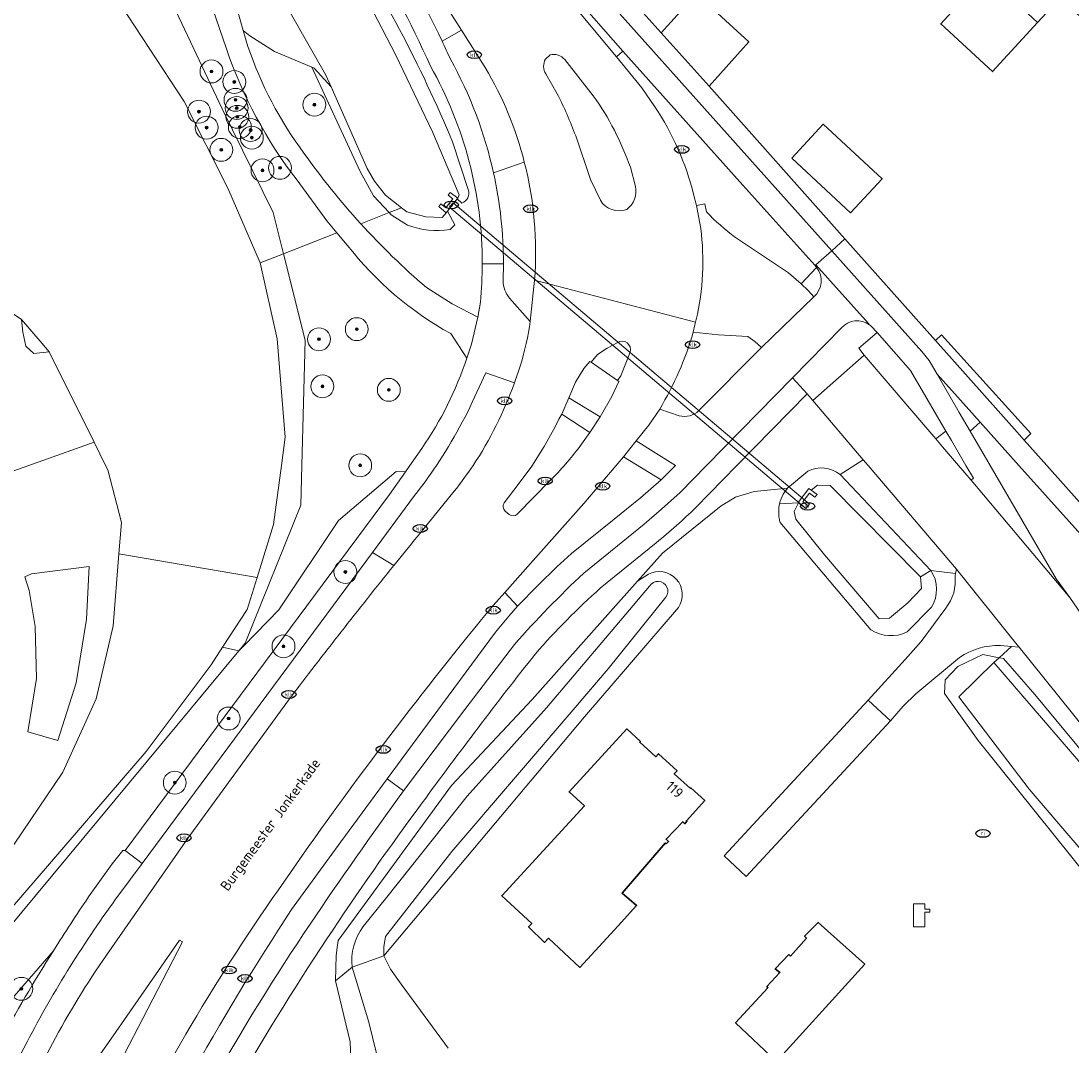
# Model space of a CAD drawing. Header units: metres. Extents: x 103671 to 105190, y 427150 to 429171.
# Tile 181 of 256: x 103763 to 103855, y 428199 to 428289. Entities that reach past the tile are written whole.
import ezdxf
from ezdxf.enums import TextEntityAlignment as Align

# ---------------------------------------------------------------- set-up
doc = ezdxf.new("R2010")
doc.units = ezdxf.units.M
for name, color, linetype, lineweight in [('B-WE-GR-BEPLANTING_CULTUUR_BODEMBEDEKKER-GV', 253, 'Continuous', 18), ('B-WE-GR-BEPLANTING_CULTUUR_BOSPLANTSOEN-GV', 253, 'Continuous', 18), ('B-WE-GR-BOOM-S', 253, 'Continuous', 25), ('B-WE-GR-HAAG-GV', 253, 'Continuous', 13), ('B-WE-IE-MEUBILAIR-S', 253, 'Continuous', 25), ('B-WE-KL-WATER-S', 253, 'Continuous', 25), ('B-WE-KW-KUNSTWERK_DUIKER-GV', 253, 'Continuous', 18), ('B-WE-OG-BEBOUWING-GV', 253, 'Continuous', 35), ('B-WE-OG-BEBOUWING-T18', 7, 'Continuous', 18), ('B-WE-OG-TERREIN_BEGROEID-GV', 253, 'Continuous', 18), ('B-WE-OG-TERREIN_ERF-GV', 253, 'Continuous', 18), ('B-WE-OG-TERREIN_OEVER-GV', 253, 'Continuous', 18), ('B-WE-OG-TOPOGRAFIE-T18', 7, 'Continuous', 18), ('B-WE-OG-WATER_SLOOT-GV', 253, 'Continuous', 18), ('B-WE-OG-WEG-GV', 253, 'Continuous', 18), ('B-WE-VH-GESLOTENVERHARDING-GV', 253, 'Continuous', 18), ('B-WE-VH-GESLOTENVERHARDING_ASFALT-GV', 253, 'Continuous', 18), ('B-WE-VH-GESLOTENVERHARDING_BETON-GV', 253, 'Continuous', 18), ('B-WE-VH-HALFVERHARDING-GV', 253, 'Continuous', 18), ('B-WE-VH-ONVERHARD_ZAND-GV', 253, 'Continuous', 18), ('B-WE-VH-OPENVERHARDING_BETONSTRAATSTEEN-GV', 253, 'Continuous', 18), ('B-WE-VH-OPENVERHARDING_SIERBESTRATING-GV', 253, 'Continuous', 18), ('B-WE-VH-OPENVERHARDING_TEGEL-GV', 253, 'Continuous', 18), ('B-WE-VW-MARKERING_PICTOGRAM-G', 253, 'Continuous', 18)]:
    doc.layers.add(name, color=color, linetype=linetype, lineweight=lineweight)
doc.styles.add('NLCS-ISO', font='NLCS-ISO.ttf')
doc.styles.add('NLCS-ISO-M500-T18', font='NLCS-ISO.ttf', dxfattribs={"height": 0.9})

# ---------------------------------------------------------------- blocks, each defined once
blk = doc.blocks.new('SKL-WATER_POMP-SO')
at = {"color": 0, "linetype": 'ByBlock', "lineweight": 18}
blk.add_lwpolyline([(1, 1.09), (1, 2), (-1, 2), (-1, -2), (1, -2), (1, 0.57), (1.85, 0.57), (1.85, 1.09)], close=True, dxfattribs=at)
blk = doc.blocks.new('SIE-MEUBILAIR_PUT_KOLK-SO')
blk.add_ellipse((0, 0), major_axis=(1.25, 0), ratio=0.54)
at = {"style": 'NLCS-ISO'}
blk.add_text('klk', height=0.75, dxfattribs=at).set_placement((0.03, 0), align=Align.MIDDLE_CENTER)
blk = doc.blocks.new('SIE-MEUBILAIR_PUT_RIOOLPUT-SO')
blk.add_ellipse((0, 0), major_axis=(1.25, 0), ratio=0.54)
at = {"style": 'NLCS-ISO'}
blk.add_text('ri', height=0.75, dxfattribs=at).set_placement((-0.04, 0.07), align=Align.MIDDLE_CENTER)
blk = doc.blocks.new('SGR-BOOM_GBKN-SO')
at = {"linetype": 'ByBlock', "lineweight": 18}
h = blk.add_hatch(color=0, dxfattribs=at)
h.dxf.hatch_style = 1
edge = h.paths.add_edge_path()
edge.add_arc((0, 0), 0.25, 0, 360)
at = {"color": 0, "linetype": 'ByBlock', "lineweight": 18}
for radius in [2, 0.25]:
    blk.add_circle((0, 0), radius, dxfattribs=at)
at = {"color": 0, "linetype": 'ByBlock', "lineweight": 18, "style": 'NLCS-ISO'}
blk.add_attdef('SOORT', (2.5, 0), '', height=1.5, dxfattribs=at)

msp = doc.modelspace()

# ---------------------------------------------------------------- linework, layer by layer
at = {"layer": 'B-WE-GR-BEPLANTING_CULTUUR_BODEMBEDEKKER-GV', "flags": 128}
msp.add_lwpolyline([(103837.753, 428261.611), (103836.154, 428260.227), (103836.633, 428259.616), (103842.881, 428252.311), (103843.759, 428253.001), (103840.671, 428258.285)], close=True, dxfattribs=at)
at = {"layer": 'B-WE-GR-BEPLANTING_CULTUUR_BOSPLANTSOEN-GV', "flags": 128}
for points in [[(103779.445, 428290.719), (103779.082, 428291.359), (103778.68, 428291.797), (103774.488, 428293.986), (103780.53, 428281.145), (103784.993, 428272.083), (103785.897, 428268.476), (103790.567, 428270.296), (103789.673, 428271.357), (103787.091, 428274.899)], [(103780.891, 428286.452), (103779.445, 428290.719)], [(103788.36, 428284.777), (103785.125, 428286.141), (103782.958, 428287.523), (103782.382, 428287.981), (103782.789, 428286.588)], [(103792.64, 428271.104), (103795.137, 428272.077), (103793.764, 428273.55), (103792.585, 428275.658), (103788.36, 428284.777)]]:
    msp.add_lwpolyline(points, dxfattribs=at)
at = {"layer": 'B-WE-GR-BEPLANTING_CULTUUR_BOSPLANTSOEN-GV'}
for points in [[(103787.091, 428274.899, -0.083429), (103780.891, 428286.452)], [(103782.789, 428286.588, 0.078964), (103787.688, 428277.279)], [(103787.688, 428277.279, 0.030819), (103792.64, 428271.104)]]:
    msp.add_lwpolyline(points, format="xyb", dxfattribs=at)
at = {"layer": 'B-WE-GR-BEPLANTING_CULTUUR_BOSPLANTSOEN-GV', "flags": 128}
msp.add_lwpolyline([(103766.185, 428225.968), (103767.782, 428231.015), (103768.676, 428236.573), (103768.932, 428241.174), (103763.884, 428240.535), (103763.309, 428240.279), (103763.693, 428239.065), (103764.204, 428235.935), (103764.332, 428231.398), (103763.565, 428226.734)], close=True, dxfattribs=at)
at = {"layer": 'B-WE-GR-HAAG-GV', "flags": 128}
msp.add_lwpolyline([(103842.85, 428260.912), (103849.991, 428252.906), (103850.608, 428252.214), (103851.176, 428252.783), (103843.39, 428261.394)], close=True, dxfattribs=at)
at = {"layer": 'B-WE-KW-KUNSTWERK_DUIKER-GV', "flags": 128}
msp.add_lwpolyline([(103800.392, 428272.557), (103831.527, 428246.246), (103831.85, 428246.628), (103800.715, 428272.939)], close=True, dxfattribs=at)
at = {"layer": 'B-WE-OG-BEBOUWING-GV', "flags": 128}
for points in [[(103851.48, 428297.349), (103853.468, 428299.53), (103848.887, 428303.705), (103842.989, 428297.233), (103839.046, 428300.828), (103831.915, 428292.937), (103834.13, 428290.872), (103837.233, 428294.251), (103839.178, 428292.465), (103841.022, 428294.472), (103845.214, 428290.623), (103843.312, 428288.552), (103847.838, 428284.396), (103851.76, 428288.668), (103847.532, 428292.62)], [(103864.211, 428293.529), (103868.304, 428298.019), (103863.76, 428302.162), (103855.791, 428293.419), (103851.48, 428297.349), (103847.532, 428292.62), (103851.76, 428288.668), (103853.743, 428290.828), (103857.918, 428286.995), (103855.765, 428284.65), (103860.427, 428280.369), (103864.645, 428284.964), (103860.29, 428288.898), (103864.193, 428293.281)], [(103818.88, 428287.787), (103823.073, 428283.119), (103826.549, 428286.998), (103824.163, 428289.184), (103821.968, 428291.194)], [(103830.31, 428276.822), (103835.446, 428272.067), (103838.194, 428275.035), (103833.058, 428279.79)], [(103819.332, 428216.949), (103819.535, 428217.165), (103819.327, 428217.361), (103820.771, 428218.893), (103820.956, 428218.719), (103821.147, 428218.932), (103821.104, 428218.97), (103822.696, 428220.745), (103821.483, 428221.837), (103821.442, 428221.792), (103820.038, 428223.063), (103820.277, 428223.33), (103818.654, 428224.818), (103818.416, 428224.558), (103817.025, 428225.828), (103817.078, 428225.891), (103815.883, 428226.989), (103810.853, 428221.497), (103812.187, 428220.288), (103804.962, 428212.42), (103807.585, 428210.011), (103807.303, 428209.72), (103808.71, 428208.356), (103809.051, 428208.708), (103811.783, 428206.164), (103815.124, 428209.794), (103816.749, 428211.568), (103816.501, 428211.782), (103815.477, 428212.665), (103819.241, 428217.027)], [(103828.129, 428204.5), (103828.203, 428204.396), (103825.396, 428201.339), (103828.96, 428197.965), (103836.683, 428206.437), (103832.599, 428210.091), (103831.426, 428208.882), (103831.584, 428208.727), (103830.202, 428207.155), (103830.049, 428207.294), (103828.861, 428206.038), (103829.259, 428205.715)]]:
    msp.add_lwpolyline(points, close=True, dxfattribs=at)
at = {"layer": 'B-WE-OG-TERREIN_BEGROEID-GV'}
for points in [[(103790.542, 428297.415, -0.045814), (103800.662, 428278.258)], [(103798.738, 428284.863, 0.040203), (103792.712, 428295.953)], [(103803.262, 428267.59, 0.129685), (103798.738, 428284.863)], [(103802.035, 428274.082, -0.406161), (103801.479, 428272.9)], [(103792.64, 428271.104, 0.029885), (103798.387, 428265.523)], [(103800.444, 428270.605, -0.132738), (103796.738, 428270.987)], [(103800.51, 428261.508, -0.100968), (103791.474, 428269.221)], [(103803.097, 428264.26, 0.023725), (103803.262, 428267.59)], [(103797.976, 428251.492, 0.0735), (103801.905, 428259.371)], [(103786.411, 428229.609, -0.007276), (103795.536, 428241.26)], [(103803.202, 428236.549, 0.020195), (103785.447, 428212.951)], [(103785.447, 428212.951, 0.040333), (103770.336, 428187.098)], [(103771.509, 428212.499, 0.038442), (103763.494, 428199.66)], [(103765.796, 428207.619, -0.008785), (103768.876, 428212.321)], [(103769.692, 428180.899, -0.03643), (103786.609, 428211.227)], [(103760.999, 428199.494, -0.014584), (103765.796, 428207.619)], [(103765.711, 428199.516, -0.028454), (103770.422, 428207.233)]]:
    msp.add_lwpolyline(points, format="xyb", dxfattribs=at)
at = {"layer": 'B-WE-OG-TERREIN_BEGROEID-GV', "flags": 128}
for points in [[(103781.838, 428289.842), (103782.382, 428287.981), (103782.958, 428287.523), (103785.125, 428286.141), (103788.36, 428284.777), (103788.587, 428284.681), (103790.049, 428283.05), (103789.572, 428284.125), (103786.478, 428289.536)], [(103800.662, 428278.258), (103802.035, 428274.082)], [(103801.479, 428272.9), (103801.072, 428273.266), (103800.232, 428272.2), (103800.86, 428270.999), (103800.444, 428270.605)], [(103796.738, 428270.987), (103795.307, 428271.895), (103795.137, 428272.077), (103792.64, 428271.104)], [(103791.474, 428269.221), (103790.567, 428270.296), (103785.897, 428268.476), (103787.785, 428260.936), (103787.496, 428250), (103787.405, 428246.539), (103782.538, 428234.484), (103781.99, 428233.825), (103782.465, 428234.267), (103785.492, 428237.382), (103790.714, 428245.182), (103795.755, 428249.478), (103796.544, 428249.441), (103796.934, 428250), (103797.976, 428251.492)], [(103759.445, 428248.501), (103769.343, 428252.041), (103765.436, 428259.91), (103764.091, 428259.775), (103763.388, 428260.414), (103763.132, 428261.628), (103763.009, 428262.731), (103758.688, 428265.632)], [(103798.387, 428265.523), (103800.625, 428264.104), (103802.865, 428262.953), (103803.097, 428264.26)], [(103801.905, 428259.371), (103800.51, 428261.508)], [(103762.354, 428216.917), (103766.611, 428223.207), (103769.52, 428229.633), (103771.027, 428235.993), (103771.521, 428242.287), (103771.736, 428245.027), (103770.554, 428249.603), (103770.357, 428250), (103769.343, 428252.041), (103759.445, 428248.501)], [(103768.876, 428212.321), (103770.917, 428215.216), (103771.866, 428216.362), (103772.065, 428216.369), (103795.155, 428247.453), (103796.544, 428249.441), (103795.755, 428249.478), (103790.714, 428245.182), (103785.492, 428237.382), (103782.465, 428234.267), (103781.99, 428233.825), (103750.737, 428196.244), (103736.08, 428179.533), (103738.945, 428177.043), (103740.764, 428179.149), (103754.096, 428194.18), (103765.796, 428207.619)], [(103795.536, 428241.26), (103793.673, 428242.405), (103773.562, 428215.243), (103771.509, 428212.499)], [(103794.967, 428222.645), (103799.795, 428229.174), (103804.433, 428235.434), (103805.583, 428236.833), (103806.343, 428237.703), (103805.225, 428238.912), (103804.227, 428237.773), (103803.202, 428236.549)], [(103770.422, 428207.233), (103777.567, 428217.484), (103786.411, 428229.609)], [(103786.609, 428211.227), (103790.901, 428217.127), (103794.967, 428222.645)], [(103765.796, 428207.619), (103754.096, 428194.18), (103740.764, 428179.149), (103738.945, 428177.043)], [(103763.494, 428199.66), (103760.06, 428193.205), (103757.637, 428188.721), (103755.451, 428184.961), (103753.867, 428182.837)], [(103756.458, 428182.429), (103757.127, 428183.518), (103757.773, 428184.722), (103765.711, 428199.516)]]:
    msp.add_lwpolyline(points, dxfattribs=at)
for points in [[(103764.639, 428260.836), (103763.009, 428262.731), (103763.132, 428261.628), (103763.388, 428260.414), (103764.091, 428259.775), (103765.436, 428259.91)], [(103862.179, 428236.619), (103856.603, 428242.812), (103850.143, 428250), (103846.746, 428253.78), (103845.892, 428252.981), (103847.629, 428250), (103853.4, 428240.096), (103854.587, 428238.479), (103868.868, 428217.67), (103869.846, 428216.25), (103875.787, 428221.458)], [(103766.185, 428225.968), (103763.565, 428226.734), (103764.332, 428231.398), (103764.204, 428235.935), (103763.693, 428239.065), (103763.309, 428240.279), (103763.884, 428240.535), (103768.932, 428241.174), (103768.676, 428236.573), (103767.782, 428231.015)]]:
    msp.add_lwpolyline(points, close=True, dxfattribs=at)
at = {"layer": 'B-WE-OG-TERREIN_ERF-GV', "flags": 128}
for points in [[(103824.163, 428289.184), (103826.549, 428286.998), (103823.073, 428283.119), (103834.942, 428269.779), (103842.85, 428260.912), (103843.39, 428261.394), (103851.176, 428252.783), (103850.608, 428252.214), (103852.583, 428250), (103875.915, 428223.842), (103876.081, 428223.99), (103879.261, 428220.482), (103879.064, 428220.31), (103880.131, 428219.115), (103927.221, 428268.932), (103933.715, 428274.288), (103939.306, 428280.095), (103959.215, 428301.722)], [(103815.227, 428291.883), (103818.88, 428287.787), (103821.968, 428291.194)], [(103878.969, 428291.99), (103872.867, 428285.295), (103877.35, 428281.209), (103873.221, 428276.679), (103868.609, 428280.913), (103870.669, 428283.156), (103866.5, 428286.984), (103864.645, 428284.964), (103860.427, 428280.369), (103855.765, 428284.65), (103857.918, 428286.995), (103853.743, 428290.828), (103851.76, 428288.668), (103847.838, 428284.396), (103843.312, 428288.552), (103845.214, 428290.623)], [(103829.554, 428247.478), (103829.942, 428248.001), (103827.002, 428247.712), (103825.378, 428247.243), (103824.119, 428246.476), (103819.012, 428242.349), (103816.828, 428239.897), (103817.772, 428240.495)], [(103837.214, 428235.654), (103829.29, 428245.012)], [(103844.563, 428240.387), (103844.602, 428240.572), (103842.458, 428240.826)], [(103820.397, 428237.601), (103812.206, 428228.038), (103794.654, 428207.187), (103795.231, 428206.006), (103796.172, 428204.701), (103800.271, 428199.12)], [(103844.953, 428233.223), (103841.144, 428230.054), (103840.041, 428228.986), (103838.913, 428227.7), (103826.328, 428214.113), (103824.39, 428215.908), (103836.989, 428229.497), (103840.221, 428233.045), (103841.61, 428234.637), (103843.753, 428237.533)], [(103842.511, 428237.619), (103840.372, 428235.456)], [(103866.612, 428201.04), (103846.59, 428225.991), (103843.63, 428230.095), (103843.691, 428231.277), (103844.819, 428232.451), (103847.001, 428233.494), (103848.422, 428233.214), (103849.501, 428234.201)], [(103849.501, 428234.201), (103848.532, 428234.284)]]:
    msp.add_lwpolyline(points, dxfattribs=at)
for points in [[(103835.446, 428272.067), (103830.31, 428276.822), (103833.058, 428279.79), (103838.194, 428275.035)], [(103838.913, 428227.7), (103836.989, 428229.497), (103824.39, 428215.908), (103826.328, 428214.113)], [(103819.535, 428217.165), (103819.332, 428216.949), (103819.241, 428217.027), (103815.477, 428212.665), (103816.501, 428211.782), (103816.749, 428211.568), (103815.124, 428209.794), (103811.783, 428206.164), (103809.051, 428208.708), (103808.71, 428208.356), (103807.303, 428209.72), (103807.585, 428210.011), (103804.962, 428212.42), (103812.187, 428220.288), (103810.853, 428221.497), (103815.883, 428226.989), (103817.078, 428225.891), (103817.025, 428225.828), (103818.416, 428224.558), (103818.654, 428224.818), (103820.277, 428223.33), (103820.038, 428223.063), (103821.442, 428221.792), (103821.483, 428221.837), (103822.696, 428220.745), (103821.104, 428218.97), (103821.147, 428218.932), (103820.956, 428218.719), (103820.771, 428218.893), (103819.327, 428217.361)], [(103828.203, 428204.396), (103828.129, 428204.5), (103829.259, 428205.715), (103828.861, 428206.038), (103830.049, 428207.294), (103830.202, 428207.155), (103831.584, 428208.727), (103831.426, 428208.882), (103832.599, 428210.091), (103836.683, 428206.437), (103828.96, 428197.965), (103825.396, 428201.339)]]:
    msp.add_lwpolyline(points, close=True, dxfattribs=at)
at = {"layer": 'B-WE-OG-TERREIN_ERF-GV'}
for points in [[(103829.24, 428246.66, -0.068666), (103829.554, 428247.478)], [(103829.203, 428245.38, -0.100698), (103829.24, 428246.66)], [(103829.29, 428245.012, -0.02831), (103829.203, 428245.38)], [(103817.772, 428240.495, -0.780025), (103820.397, 428237.601)], [(103842.458, 428240.826, -0.289054), (103842.511, 428237.619)], [(103843.753, 428237.533, 0.201222), (103844.563, 428240.387)], [(103840.372, 428235.456, -0.264085), (103837.214, 428235.654)], [(103848.532, 428234.284, 0.1568), (103844.953, 428233.223)]]:
    msp.add_lwpolyline(points, format="xyb", dxfattribs=at)
at = {"layer": 'B-WE-OG-TERREIN_OEVER-GV', "flags": 128}
for points in [[(103766.344, 428326.806), (103765.516, 428326.111), (103773.405, 428317.538), (103775.172, 428316.002), (103781.668, 428308.813), (103782.833, 428307.027), (103789.406, 428297.049), (103792.958, 428291.186), (103795.726, 428285.833), (103798.901, 428279.12), (103801.256, 428273.634), (103801.118, 428273.324), (103801.072, 428273.266), (103801.479, 428272.9)], [(103802.035, 428274.082), (103800.662, 428278.258)], [(103800.86, 428270.999), (103800.232, 428272.2), (103800.119, 428272.056), (103799.769, 428271.66), (103798.344, 428271.696), (103796.676, 428272.137), (103796.218, 428272.499), (103795.137, 428272.077), (103795.307, 428271.895), (103796.738, 428270.987)], [(103800.444, 428270.605), (103800.86, 428270.999)], [(103831.695, 428249.492), (103829.942, 428248.001), (103829.554, 428247.478)], [(103829.24, 428246.66), (103830.883, 428246.734), (103830.847, 428246.761), (103831.796, 428247.999), (103832.005, 428247.84), (103832.562, 428248.288), (103833.666, 428248.236), (103841.548, 428240.274), (103842.458, 428240.826), (103834.516, 428249.198)], [(103842.458, 428240.826), (103841.548, 428240.274), (103841.638, 428239.241), (103840.451, 428238.015), (103838.83, 428236.651), (103837.949, 428236.599), (103833.167, 428242.202), (103830.655, 428245.315), (103830.522, 428245.964), (103830.883, 428246.734), (103829.24, 428246.66)], [(103829.29, 428245.012), (103837.214, 428235.654)], [(103817.772, 428240.495), (103816.828, 428239.897)], [(103816.828, 428239.897), (103807.628, 428229.568), (103800.569, 428222.062), (103790.676, 428208.518), (103790.618, 428208.1), (103790.495, 428207.221), (103790.447, 428204.993), (103791.909, 428206.177)], [(103792.866, 428209.731), (103794.925, 428212.309), (103801.948, 428221.122), (103808.861, 428228.822), (103815.482, 428236.645), (103817.877, 428239.465)], [(103819.307, 428238.499), (103814.259, 428232.233), (103811.375, 428228.854), (103800.597, 428216.281), (103794.817, 428208.863), (103794.661, 428207.963), (103794.654, 428207.187), (103812.206, 428228.038), (103820.397, 428237.601)], [(103840.372, 428235.456), (103842.511, 428237.619)], [(103794.04, 428198.531), (103793.344, 428201.378), (103791.909, 428206.177), (103790.447, 428204.993), (103791.716, 428199.677), (103791.833, 428196.47)]]:
    msp.add_lwpolyline(points, dxfattribs=at)
for points in [[(103774.488, 428293.986), (103765.832, 428299.873), (103761.432, 428301.087), (103760.642, 428300.192), (103763.822, 428297.867), (103771.101, 428291.131), (103777.216, 428281.77), (103781.036, 428274.21), (103783.855, 428267.68), (103785.897, 428268.476), (103784.993, 428272.083), (103780.53, 428281.145)], [(103790.049, 428283.05), (103788.587, 428284.681), (103788.36, 428284.777), (103792.585, 428275.658), (103793.764, 428273.55), (103795.137, 428272.077), (103796.218, 428272.499), (103794.814, 428273.609), (103793.861, 428274.819), (103793.201, 428275.936)], [(103787.496, 428250), (103787.785, 428260.936), (103785.897, 428268.476), (103783.855, 428267.68), (103785.356, 428261.064), (103786.051, 428252.466), (103785.721, 428250), (103785.032, 428244.835), (103783.591, 428240.214), (103782.723, 428237.429), (103780.579, 428234.121), (103781.99, 428233.825), (103782.538, 428234.484), (103787.405, 428246.539)], [(103781.99, 428233.825), (103780.579, 428234.121), (103779.579, 428232.578), (103773.908, 428225.032), (103758.053, 428206.648), (103740.731, 428186.563), (103735.194, 428180.304), (103736.08, 428179.533), (103750.737, 428196.244)], [(103844.896, 428229.803), (103847.957, 428232.788), (103848.422, 428233.214), (103847.001, 428233.494), (103844.819, 428232.451), (103843.691, 428231.277), (103843.63, 428230.095), (103846.59, 428225.991), (103866.612, 428201.04), (103868.7, 428200.17), (103871.008, 428201.679), (103872.449, 428204.011), (103872.23, 428205.074), (103871.728, 428205.032), (103868.801, 428201.514), (103867.884, 428202.098), (103851.044, 428221.719)], [(103851.533, 428230.012), (103848.797, 428233.14), (103848.422, 428233.214), (103847.957, 428232.788), (103860.438, 428218.307), (103869.89, 428207.451), (103871.728, 428205.032), (103872.23, 428205.074), (103872.098, 428205.712), (103863.244, 428215.878)]]:
    msp.add_lwpolyline(points, close=True, dxfattribs=at)
at = {"layer": 'B-WE-OG-TERREIN_OEVER-GV'}
for points in [[(103800.662, 428278.258, 0.045814), (103790.542, 428297.415)], [(103801.479, 428272.9, 0.406161), (103802.035, 428274.082)], [(103796.738, 428270.987, 0.132738), (103800.444, 428270.605)], [(103834.516, 428249.198, 0.299924), (103831.695, 428249.492)], [(103829.554, 428247.478, 0.068666), (103829.24, 428246.66)], [(103829.24, 428246.66, 0.100698), (103829.203, 428245.38)], [(103829.203, 428245.38, 0.02831), (103829.29, 428245.012)], [(103820.397, 428237.601, 0.780025), (103817.772, 428240.495)], [(103842.511, 428237.619, 0.289054), (103842.458, 428240.826)], [(103817.877, 428239.465, -1.038568), (103819.307, 428238.499)], [(103837.214, 428235.654, 0.264085), (103840.372, 428235.456)], [(103791.909, 428206.177, -0.197855), (103792.866, 428209.731)]]:
    msp.add_lwpolyline(points, format="xyb", dxfattribs=at)
at = {"layer": 'B-WE-OG-WATER_SLOOT-GV', "flags": 128}
for points in [[(103758.688, 428265.632), (103763.009, 428262.731), (103764.639, 428260.836), (103765.436, 428259.91), (103769.343, 428252.041), (103770.357, 428250), (103770.554, 428249.603), (103771.736, 428245.027), (103771.521, 428242.287), (103783.591, 428240.214), (103785.032, 428244.835), (103785.721, 428250), (103786.051, 428252.466), (103785.356, 428261.064), (103783.855, 428267.68), (103781.036, 428274.21), (103777.216, 428281.77), (103771.101, 428291.131)], [(103786.478, 428289.536), (103789.572, 428284.125), (103790.049, 428283.05), (103793.201, 428275.936), (103793.861, 428274.819), (103794.814, 428273.609), (103796.218, 428272.499), (103796.676, 428272.137), (103798.344, 428271.696), (103799.769, 428271.66), (103800.119, 428272.056), (103799.465, 428272.595), (103799.654, 428272.828), (103800.078, 428272.478), (103800.698, 428273.267), (103800.276, 428273.589), (103800.458, 428273.827), (103801.118, 428273.324), (103801.256, 428273.634), (103798.901, 428279.12), (103795.726, 428285.833), (103792.958, 428291.186)], [(103817.877, 428239.465), (103815.482, 428236.645), (103808.861, 428228.822), (103801.948, 428221.122), (103794.925, 428212.309), (103792.866, 428209.731)], [(103794.661, 428207.963), (103794.817, 428208.863), (103800.597, 428216.281), (103811.375, 428228.854), (103814.259, 428232.233), (103819.307, 428238.499)], [(103791.909, 428206.177), (103794.654, 428207.187), (103794.661, 428207.963)], [(103800.271, 428199.12), (103796.172, 428204.701), (103795.231, 428206.006), (103794.654, 428207.187), (103791.909, 428206.177), (103793.344, 428201.378), (103794.04, 428198.531)]]:
    msp.add_lwpolyline(points, dxfattribs=at)
for points in [[(103832.005, 428247.84), (103832.507, 428247.456), (103832.323, 428247.221), (103831.853, 428247.579), (103831.267, 428246.821), (103831.739, 428246.467), (103831.534, 428246.253), (103830.883, 428246.734), (103830.522, 428245.964), (103830.655, 428245.315), (103833.167, 428242.202), (103837.949, 428236.599), (103838.83, 428236.651), (103840.451, 428238.015), (103841.638, 428239.241), (103841.548, 428240.274), (103833.666, 428248.236), (103832.562, 428248.288)], [(103773.908, 428225.032), (103779.579, 428232.578), (103780.579, 428234.121), (103782.723, 428237.429), (103783.591, 428240.214), (103771.521, 428242.287), (103771.027, 428235.993), (103769.52, 428229.633), (103766.611, 428223.207), (103762.354, 428216.917), (103755.729, 428209.178), (103758.053, 428206.648)], [(103847.957, 428232.788), (103844.896, 428229.803), (103851.044, 428221.719), (103867.884, 428202.098), (103868.801, 428201.514), (103871.728, 428205.032), (103869.89, 428207.451), (103860.438, 428218.307)]]:
    msp.add_lwpolyline(points, close=True, dxfattribs=at)
at = {"layer": 'B-WE-OG-WATER_SLOOT-GV'}
for points in [[(103819.307, 428238.499, 1.038568), (103817.877, 428239.465)], [(103792.866, 428209.731, 0.197855), (103791.909, 428206.177)]]:
    msp.add_lwpolyline(points, format="xyb", dxfattribs=at)
at = {"layer": 'B-WE-OG-WEG-GV', "flags": 128}
for points in [[(103799.751, 428287.051), (103801.451, 428288.004), (103794.183, 428299.396)], [(103825.382, 428269.911), (103830.009, 428266.808), (103831.13, 428265.854), (103832.474, 428267.292), (103832.336, 428267.455), (103832.309, 428267.487), (103826.023, 428274.476), (103815.529, 428286.177), (103814.991, 428285.691), (103817.191, 428282.956), (103818.348, 428281.307)], [(103806.937, 428276.492), (103804.249, 428275.537)], [(103821.723, 428273.671), (103821.97, 428272.684), (103822.712, 428272.83), (103822.85, 428272.145)], [(103805.115, 428267.59), (103805.087, 428266.11)], [(103807.456, 428262.578), (103807.827, 428266.173)], [(103805.656, 428264.603), (103807.456, 428262.578)], [(103822.169, 428254.782), (103827.651, 428260.291), (103827.076, 428260.811), (103826.457, 428261.248), (103823.896, 428261.415), (103821.699, 428261.627)], [(103806.065, 428257.204), (103803.566, 428258.088), (103802.993, 428256.843)], [(103832.133, 428255.681), (103831.635, 428256.246), (103825.509, 428250), (103821.911, 428246.332)], [(103818.765, 428254.918), (103820.477, 428254.33)], [(103834.516, 428249.198), (103836.545, 428250.495), (103832.133, 428255.681)], [(103791.833, 428196.47), (103791.716, 428199.677), (103790.447, 428204.993), (103790.495, 428207.221), (103790.618, 428208.1), (103790.676, 428208.518), (103800.569, 428222.062), (103807.628, 428229.568), (103816.828, 428239.897), (103819.012, 428242.349), (103824.119, 428246.476), (103825.378, 428247.243), (103827.002, 428247.712), (103829.942, 428248.001), (103831.695, 428249.492)], [(103797.583, 428243.779), (103800.819, 428247.743)], [(103797.35, 428247.372), (103793.673, 428242.405)], [(103818.459, 428243.255), (103813.575, 428239.279)], [(103793.673, 428242.405), (103795.536, 428241.26)]]:
    msp.add_lwpolyline(points, dxfattribs=at)
at = {"layer": 'B-WE-OG-WEG-GV'}
for points in [[(103794.11, 428297.135, -0.033397), (103799.751, 428287.051)], [(103818.348, 428281.307, -0.084785), (103821.723, 428273.671)], [(103807.827, 428266.173, 0.082337), (103806.937, 428276.492)], [(103804.249, 428275.537, -0.054554), (103805.115, 428267.59)], [(103822.85, 428272.145, 0.044904), (103825.382, 428269.911)], [(103805.087, 428266.11, 0.177215), (103805.656, 428264.603)], [(103821.699, 428261.627, -0.063259), (103818.765, 428254.918)], [(103802.993, 428256.843, -0.045476), (103799.26, 428250)], [(103802.463, 428250, 0.061562), (103806.065, 428257.204)], [(103820.477, 428254.33, 0.262544), (103822.169, 428254.782)], [(103799.26, 428250, -0.018964), (103797.35, 428247.372)], [(103800.819, 428247.743, 0.021275), (103802.463, 428250)], [(103831.695, 428249.492, -0.299924), (103834.516, 428249.198)], [(103821.911, 428246.332, -0.026812), (103818.459, 428243.255)], [(103795.536, 428241.26, -0.0013), (103797.583, 428243.779)], [(103813.575, 428239.279, 0.031223), (103807.902, 428233.55)], [(103807.902, 428233.55, 0.009392), (103798.018, 428220.547)], [(103798.018, 428220.547, 0.013328), (103789.693, 428208.667)], [(103789.693, 428208.667, 0.036332), (103773.744, 428180.447)]]:
    msp.add_lwpolyline(points, format="xyb", dxfattribs=at)
at = {"layer": 'B-WE-OG-WEG-GV', "flags": 128}
for points in [[(103805.225, 428238.912), (103806.343, 428237.703), (103808.13, 428239.523), (103809.77, 428241.133), (103811.054, 428242.298), (103814.787, 428245.31), (103817.097, 428247.171), (103818.877, 428248.748), (103815.61, 428250.764), (103812.126, 428246.678), (103807.471, 428241.446)], [(103836.966, 428250), (103836.545, 428250.495), (103834.516, 428249.198), (103842.458, 428240.826), (103844.602, 428240.572), (103844.678, 428240.934)], [(103855.896, 428226.999), (103850.153, 428234.145), (103849.501, 428234.201), (103848.422, 428233.214), (103848.797, 428233.14), (103851.533, 428230.012), (103863.244, 428215.878), (103872.098, 428205.712), (103872.23, 428205.074), (103872.82, 428205.123), (103872.813, 428205.159), (103872.34, 428206.401), (103871.333, 428207.519)]]:
    msp.add_lwpolyline(points, close=True, dxfattribs=at)
at = {"layer": 'B-WE-VH-GESLOTENVERHARDING-GV', "flags": 128}
for points in [[(103780.532, 428292.499), (103776.208, 428297.384), (103768.701, 428306.057), (103765.594, 428309.647), (103759.02, 428317.06), (103758.693, 428317.428), (103757.277, 428315.76), (103757.611, 428315.383), (103757.807, 428315.161), (103768.388, 428303.199), (103774.615, 428296.233), (103778.68, 428291.797), (103779.082, 428291.359), (103779.445, 428290.719), (103780.891, 428286.452)], [(103782.789, 428286.588), (103782.382, 428287.981), (103781.838, 428289.842)], [(103787.091, 428274.899), (103789.673, 428271.357), (103790.567, 428270.296), (103791.474, 428269.221)], [(103800.51, 428261.508), (103801.905, 428259.371), (103802.332, 428260.576), (103802.865, 428262.953), (103800.625, 428264.104), (103798.387, 428265.523)]]:
    msp.add_lwpolyline(points, dxfattribs=at)
at = {"layer": 'B-WE-VH-GESLOTENVERHARDING-GV'}
for points in [[(103780.891, 428286.452, 0.083429), (103787.091, 428274.899)], [(103787.688, 428277.279, -0.078964), (103782.789, 428286.588)], [(103792.64, 428271.104, -0.030819), (103787.688, 428277.279)], [(103798.387, 428265.523, -0.029885), (103792.64, 428271.104)], [(103791.474, 428269.221, 0.100968), (103800.51, 428261.508)]]:
    msp.add_lwpolyline(points, format="xyb", dxfattribs=at)
at = {"layer": 'B-WE-VH-GESLOTENVERHARDING_ASFALT-GV', "flags": 128}
for points in [[(103794.183, 428299.396), (103801.451, 428288.004), (103803.529, 428284.746)], [(103818.348, 428281.307), (103817.191, 428282.956), (103814.991, 428285.691), (103807.958, 428294.128)], [(103808.784, 428285.487), (103809.202, 428285.852)], [(103810.463, 428285.438), (103812.961, 428282.274)], [(103809.809, 428282.46), (103808.821, 428284.186)], [(103813.58, 428273.149), (103812.712, 428274.977), (103811.422, 428278.78)], [(103816.2, 428276.041), (103816.635, 428274.364)], [(103822.343, 428270.694), (103821.97, 428272.684), (103821.723, 428273.671)], [(103821.699, 428261.627), (103821.844, 428262.27), (103821.898, 428262.502), (103807.827, 428266.173), (103807.456, 428262.578)], [(103807.827, 428266.173), (103821.898, 428262.502), (103821.95, 428262.73)], [(103810.225, 428254.477), (103810.822, 428255.902), (103811.42, 428257.259), (103812.141, 428258.455), (103812.648, 428259.071), (103812.772, 428259.008), (103813.328, 428259.677), (103814.177, 428260.24), (103815.061, 428260.715)], [(103816.18, 428259.897), (103815.364, 428257.828), (103815.089, 428257.417), (103815.181, 428257.33), (103814.584, 428256.029), (103813.572, 428254.252), (103812.654, 428252.878), (103811.777, 428251.652)], [(103806.597, 428258.761), (103806.065, 428257.204)], [(103804.227, 428237.773), (103805.225, 428238.912), (103807.471, 428241.446), (103812.126, 428246.678), (103815.61, 428250.764), (103816.714, 428252.134), (103817.805, 428253.513), (103818.765, 428254.918)], [(103805.186, 428246.741), (103806.406, 428248.327), (103807.597, 428249.93), (103808.683, 428251.639), (103809.633, 428253.374), (103809.959, 428254.046), (103810.225, 428254.477)], [(103809.198, 428248.679), (103806.324, 428245.743)], [(103800.819, 428247.743), (103797.583, 428243.779)], [(103805.612, 428245.728), (103805.26, 428246.016)], [(103844.678, 428240.934), (103844.602, 428240.572), (103844.563, 428240.387)], [(103848.532, 428234.284), (103849.501, 428234.201), (103850.153, 428234.145), (103849.85, 428234.521), (103844.678, 428240.934)], [(103803.202, 428236.549), (103804.227, 428237.773)], [(103843.753, 428237.533), (103841.61, 428234.637), (103840.221, 428233.045), (103836.989, 428229.497), (103838.913, 428227.7), (103840.041, 428228.986), (103841.144, 428230.054), (103844.953, 428233.223)], [(103786.411, 428229.609), (103777.567, 428217.484), (103770.422, 428207.233)], [(103796.382, 428221.574), (103794.967, 428222.645), (103790.901, 428217.127), (103786.609, 428211.227)], [(103771.509, 428212.499), (103773.562, 428215.243), (103772.065, 428216.369), (103771.866, 428216.362), (103770.917, 428215.216), (103768.876, 428212.321)], [(103755.451, 428184.961), (103757.637, 428188.721), (103760.06, 428193.205), (103763.494, 428199.66)], [(103765.711, 428199.516), (103757.773, 428184.722), (103761.04, 428183.041), (103767.7, 428195.443)]]:
    msp.add_lwpolyline(points, dxfattribs=at)
at = {"layer": 'B-WE-VH-GESLOTENVERHARDING_ASFALT-GV'}
for points in [[(103808.821, 428284.186, -0.276298), (103808.784, 428285.487)], [(103809.202, 428285.852, -0.284158), (103810.463, 428285.438)], [(103803.529, 428284.746, -0.070876), (103806.937, 428276.492)], [(103811.422, 428278.78, 0.028384), (103809.809, 428282.46)], [(103812.961, 428282.274, -0.070542), (103816.2, 428276.041)], [(103821.723, 428273.671, 0.084785), (103818.348, 428281.307)], [(103806.937, 428276.492, -0.082337), (103807.827, 428266.173)], [(103816.635, 428274.364, -0.305647), (103815.883, 428272.35)], [(103815.883, 428272.35, -0.359429), (103813.58, 428273.149)], [(103821.95, 428262.73, 0.090929), (103822.343, 428270.694)], [(103807.456, 428262.578, -0.039006), (103806.597, 428258.761)], [(103818.765, 428254.918, 0.063259), (103821.699, 428261.627)], [(103815.061, 428260.715, -0.708031), (103816.18, 428259.897)], [(103806.065, 428257.204, -0.061562), (103802.463, 428250)], [(103811.777, 428251.652, -0.037355), (103809.198, 428248.679)], [(103802.463, 428250, -0.021275), (103800.819, 428247.743)], [(103805.26, 428246.016, -0.406795), (103805.186, 428246.741)], [(103806.324, 428245.743, -0.406401), (103805.612, 428245.728)], [(103797.583, 428243.779, 0.0013), (103795.536, 428241.26)], [(103795.536, 428241.26, 0.007276), (103786.411, 428229.609)], [(103844.563, 428240.387, -0.201222), (103843.753, 428237.533)], [(103785.447, 428212.951, -0.020195), (103803.202, 428236.549)], [(103844.953, 428233.223, -0.1568), (103848.532, 428234.284)], [(103788.221, 428209.943, -0.009392), (103796.382, 428221.574)], [(103770.336, 428187.098, -0.040333), (103785.447, 428212.951)], [(103763.494, 428199.66, -0.038442), (103771.509, 428212.499)], [(103768.876, 428212.321, 0.008785), (103765.796, 428207.619)], [(103786.609, 428211.227, 0.03643), (103769.692, 428180.899)], [(103772.065, 428181.373, -0.038637), (103788.221, 428209.943)], [(103765.796, 428207.619, 0.014584), (103760.999, 428199.494)], [(103770.422, 428207.233, 0.028454), (103765.711, 428199.516)]]:
    msp.add_lwpolyline(points, format="xyb", dxfattribs=at)
at = {"layer": 'B-WE-VH-GESLOTENVERHARDING_BETON-GV', "flags": 128}
for points in [[(103800.458, 428273.827), (103800.276, 428273.589), (103800.698, 428273.267), (103800.078, 428272.478), (103799.654, 428272.828), (103799.465, 428272.595), (103800.119, 428272.056), (103800.232, 428272.2), (103801.072, 428273.266), (103801.118, 428273.324)], [(103832.005, 428247.84), (103831.796, 428247.999), (103830.847, 428246.761), (103830.883, 428246.734), (103831.534, 428246.253), (103831.739, 428246.467), (103831.267, 428246.821), (103831.853, 428247.579), (103832.323, 428247.221), (103832.507, 428247.456)]]:
    msp.add_lwpolyline(points, close=True, dxfattribs=at)
at = {"layer": 'B-WE-VH-HALFVERHARDING-GV', "flags": 128}
for points in [[(103803.529, 428284.746), (103801.451, 428288.004), (103799.751, 428287.051)], [(103804.249, 428275.537), (103806.937, 428276.492)]]:
    msp.add_lwpolyline(points, dxfattribs=at)
at = {"layer": 'B-WE-VH-HALFVERHARDING-GV'}
for points in [[(103799.751, 428287.051, -0.004729), (103800.476, 428285.483)], [(103800.476, 428285.483, -0.072684), (103804.249, 428275.537)], [(103806.937, 428276.492, 0.070876), (103803.529, 428284.746)]]:
    msp.add_lwpolyline(points, format="xyb", dxfattribs=at)
at = {"layer": 'B-WE-VH-ONVERHARD_ZAND-GV', "flags": 128}
msp.add_lwpolyline([(103842.85, 428260.912), (103849.991, 428252.906), (103850.608, 428252.214), (103851.176, 428252.783), (103843.39, 428261.394)], close=True, dxfattribs=at)
at = {"layer": 'B-WE-VH-OPENVERHARDING_BETONSTRAATSTEEN-GV', "flags": 128}
for points in [[(103807.958, 428294.128), (103814.991, 428285.691), (103815.529, 428286.177), (103809.635, 428292.932)], [(103809.202, 428285.852), (103808.784, 428285.487)], [(103812.961, 428282.274), (103810.463, 428285.438)], [(103808.821, 428284.186), (103809.809, 428282.46)], [(103811.422, 428278.78), (103812.712, 428274.977), (103813.58, 428273.149)], [(103816.635, 428274.364), (103816.2, 428276.041)], [(103832.474, 428267.292), (103831.13, 428265.854), (103831.73, 428265.269), (103832.228, 428264.725)], [(103815.061, 428260.715), (103814.177, 428260.24), (103813.328, 428259.677), (103812.772, 428259.008)], [(103812.772, 428259.008), (103815.089, 428257.417), (103815.364, 428257.828), (103816.18, 428259.897)], [(103812.654, 428252.878), (103810.225, 428254.477), (103809.959, 428254.046), (103809.633, 428253.374), (103808.683, 428251.639), (103807.597, 428249.93), (103806.406, 428248.327), (103805.186, 428246.741)], [(103811.777, 428251.652), (103812.654, 428252.878)], [(103806.324, 428245.743), (103809.198, 428248.679)], [(103805.26, 428246.016), (103805.612, 428245.728)]]:
    msp.add_lwpolyline(points, dxfattribs=at)
at = {"layer": 'B-WE-VH-OPENVERHARDING_BETONSTRAATSTEEN-GV'}
for points in [[(103808.784, 428285.487, 0.276298), (103808.821, 428284.186)], [(103810.463, 428285.438, 0.284158), (103809.202, 428285.852)], [(103809.809, 428282.46, -0.028384), (103811.422, 428278.78)], [(103816.2, 428276.041, 0.070542), (103812.961, 428282.274)], [(103815.883, 428272.35, 0.305647), (103816.635, 428274.364)], [(103813.58, 428273.149, 0.359429), (103815.883, 428272.35)], [(103832.228, 428264.725, 0.398941), (103832.474, 428267.292)], [(103816.18, 428259.897, 0.708031), (103815.061, 428260.715)], [(103809.198, 428248.679, 0.037355), (103811.777, 428251.652)], [(103805.186, 428246.741, 0.406795), (103805.26, 428246.016)], [(103805.612, 428245.728, 0.406401), (103806.324, 428245.743)]]:
    msp.add_lwpolyline(points, format="xyb", dxfattribs=at)
at = {"layer": 'B-WE-VH-OPENVERHARDING_BETONSTRAATSTEEN-GV', "flags": 128}
for points in [[(103854.587, 428238.479), (103845.967, 428248.704), (103844.858, 428250), (103843.478, 428251.613), (103842.881, 428252.311), (103836.633, 428259.616), (103832.133, 428255.681), (103836.545, 428250.495), (103836.966, 428250), (103844.678, 428240.934), (103849.85, 428234.521), (103850.153, 428234.145), (103855.896, 428226.999), (103871.333, 428207.519), (103874.27, 428209.9), (103874.078, 428210.173), (103871.55, 428213.741), (103869.846, 428216.25), (103868.868, 428217.67)], [(103842.994, 428257.955), (103844.937, 428254.619), (103845.892, 428252.981), (103846.746, 428253.78), (103845.523, 428255.141)], [(103844.25, 428252.162), (103843.759, 428253.001), (103842.881, 428252.311), (103843.478, 428251.613), (103844.858, 428250), (103845.967, 428248.704), (103846.165, 428248.884), (103845.513, 428250)]]:
    msp.add_lwpolyline(points, close=True, dxfattribs=at)
at = {"layer": 'B-WE-VH-OPENVERHARDING_SIERBESTRATING-GV', "flags": 128}
for points in [[(103822.85, 428272.145), (103822.712, 428272.83), (103821.97, 428272.684), (103822.343, 428270.694)], [(103831.13, 428265.854), (103830.009, 428266.808), (103825.382, 428269.911)], [(103821.95, 428262.73), (103821.898, 428262.502), (103821.844, 428262.27), (103821.699, 428261.627), (103823.896, 428261.415), (103826.457, 428261.248), (103827.076, 428260.811), (103827.651, 428260.291), (103832.228, 428264.725), (103831.73, 428265.269), (103831.13, 428265.854)], [(103836.633, 428259.616), (103836.154, 428260.227), (103837.753, 428261.611), (103837.226, 428262.174)], [(103834.643, 428262.005), (103830.351, 428257.637), (103831.635, 428256.246), (103832.133, 428255.681), (103836.633, 428259.616)]]:
    msp.add_lwpolyline(points, dxfattribs=at)
at = {"layer": 'B-WE-VH-OPENVERHARDING_SIERBESTRATING-GV'}
for points in [[(103825.382, 428269.911, -0.044904), (103822.85, 428272.145)], [(103822.343, 428270.694, -0.090929), (103821.95, 428262.73)], [(103837.102, 428262.276, 0.394856), (103834.643, 428262.005)], [(103837.226, 428262.174, 0.017533), (103837.102, 428262.276)]]:
    msp.add_lwpolyline(points, format="xyb", dxfattribs=at)
at = {"layer": 'B-WE-VH-OPENVERHARDING_TEGEL-GV', "flags": 128}
for points in [[(103794.307, 428311.372), (103794.667, 428310.29), (103795.282, 428309.097), (103798.672, 428305.289), (103808.316, 428294.436), (103809.635, 428292.932), (103815.529, 428286.177), (103826.023, 428274.476), (103832.309, 428267.487), (103832.336, 428267.455), (103832.393, 428267.506), (103833.787, 428268.749), (103800.179, 428306.338)], [(103797.43, 428309.465), (103800.179, 428306.338), (103833.787, 428268.749), (103834.942, 428269.779), (103823.073, 428283.119), (103818.88, 428287.787), (103815.227, 428291.883), (103811.052, 428296.563), (103799.055, 428310.013)], [(103842.994, 428257.955), (103842.296, 428259.157), (103841.676, 428259.942), (103833.787, 428268.749), (103832.393, 428267.506), (103836.996, 428262.394), (103837.102, 428262.276)], [(103805.087, 428266.11), (103805.115, 428267.59), (103803.262, 428267.59)], [(103803.262, 428267.59), (103805.115, 428267.59)], [(103837.102, 428262.276), (103836.996, 428262.394), (103832.393, 428267.506), (103832.336, 428267.455), (103832.474, 428267.292)], [(103803.097, 428264.26), (103802.865, 428262.953), (103802.332, 428260.576), (103801.905, 428259.371)], [(103807.456, 428262.578), (103805.656, 428264.603)], [(103832.228, 428264.725), (103827.651, 428260.291), (103822.169, 428254.782)], [(103837.226, 428262.174), (103837.753, 428261.611), (103840.671, 428258.285), (103843.759, 428253.001), (103844.25, 428252.162), (103845.513, 428250), (103846.165, 428248.884), (103845.967, 428248.704), (103854.587, 428238.479), (103853.4, 428240.096), (103847.629, 428250), (103845.892, 428252.981), (103844.937, 428254.619), (103842.994, 428257.955)], [(103817.398, 428244.878), (103818.915, 428246.174), (103820.537, 428247.649), (103822.847, 428250), (103830.351, 428257.637), (103834.643, 428262.005)], [(103802.993, 428256.843), (103803.566, 428258.088), (103806.065, 428257.204), (103806.597, 428258.761)], [(103821.911, 428246.332), (103825.509, 428250), (103831.635, 428256.246), (103830.351, 428257.637), (103822.847, 428250), (103820.537, 428247.649), (103818.915, 428246.174), (103817.398, 428244.878), (103812.128, 428240.598)], [(103820.477, 428254.33), (103818.765, 428254.918), (103817.805, 428253.513), (103816.714, 428252.134), (103820.131, 428250.007), (103818.877, 428248.748), (103817.097, 428247.171), (103814.787, 428245.31), (103811.054, 428242.298), (103809.77, 428241.133), (103808.13, 428239.523), (103806.343, 428237.703), (103805.583, 428236.833), (103804.433, 428235.434), (103799.795, 428229.174), (103794.967, 428222.645), (103796.382, 428221.574), (103801.729, 428228.699), (103806.076, 428234.376)], [(103797.976, 428251.492), (103796.934, 428250), (103796.544, 428249.441), (103795.155, 428247.453), (103772.065, 428216.369), (103773.562, 428215.243), (103793.673, 428242.405)], [(103793.673, 428242.405), (103797.35, 428247.372)], [(103812.128, 428240.598), (103817.398, 428244.878)], [(103813.575, 428239.279), (103818.459, 428243.255)], [(103806.076, 428234.376), (103801.729, 428228.699), (103796.382, 428221.574)]]:
    msp.add_lwpolyline(points, dxfattribs=at)
at = {"layer": 'B-WE-VH-OPENVERHARDING_TEGEL-GV'}
for points in [[(103799.751, 428287.051, 0.033397), (103794.11, 428297.135)], [(103792.712, 428295.953, -0.040203), (103798.738, 428284.863)], [(103800.476, 428285.483, 0.004729), (103799.751, 428287.051)], [(103804.249, 428275.537, 0.072684), (103800.476, 428285.483)], [(103798.738, 428284.863, -0.129685), (103803.262, 428267.59)], [(103805.115, 428267.59, 0.054554), (103804.249, 428275.537)], [(103803.262, 428267.59, -0.023725), (103803.097, 428264.26)], [(103832.474, 428267.292, -0.398941), (103832.228, 428264.725)], [(103805.656, 428264.603, -0.177215), (103805.087, 428266.11)], [(103806.597, 428258.761, 0.039006), (103807.456, 428262.578)], [(103834.643, 428262.005, -0.394856), (103837.102, 428262.276)], [(103837.102, 428262.276, -0.017533), (103837.226, 428262.174)], [(103801.905, 428259.371, -0.0735), (103797.976, 428251.492)], [(103799.26, 428250, 0.045476), (103802.993, 428256.843)], [(103822.169, 428254.782, -0.262544), (103820.477, 428254.33)], [(103797.35, 428247.372, 0.018964), (103799.26, 428250)], [(103818.459, 428243.255, 0.026812), (103821.911, 428246.332)], [(103812.128, 428240.598, 0.022487), (103806.076, 428234.376)], [(103806.076, 428234.376, -0.022487), (103812.128, 428240.598)], [(103807.902, 428233.55, -0.031223), (103813.575, 428239.279)], [(103798.018, 428220.547, -0.009392), (103807.902, 428233.55)], [(103796.382, 428221.574, 0.009392), (103788.221, 428209.943)], [(103789.693, 428208.667, -0.013328), (103798.018, 428220.547)], [(103788.221, 428209.943, 0.038637), (103772.065, 428181.373)], [(103773.744, 428180.447, -0.036332), (103789.693, 428208.667)]]:
    msp.add_lwpolyline(points, format="xyb", dxfattribs=at)
at = {"layer": 'B-WE-VH-OPENVERHARDING_TEGEL-GV', "flags": 128}
for points in [[(103852.583, 428250), (103850.608, 428252.214), (103849.991, 428252.906), (103842.85, 428260.912), (103834.942, 428269.779), (103833.787, 428268.749), (103841.676, 428259.942), (103842.296, 428259.157), (103842.994, 428257.955), (103845.523, 428255.141), (103846.746, 428253.78), (103850.143, 428250), (103856.603, 428242.812), (103862.179, 428236.619), (103875.787, 428221.458), (103869.846, 428216.25), (103871.55, 428213.741), (103877.815, 428219.218), (103879.064, 428220.31), (103879.261, 428220.482), (103876.081, 428223.99), (103875.915, 428223.842)], [(103815.181, 428257.33), (103815.089, 428257.417), (103812.772, 428259.008), (103812.648, 428259.071), (103812.141, 428258.455), (103811.42, 428257.259), (103810.822, 428255.902), (103813.572, 428254.252), (103814.584, 428256.029)], [(103813.572, 428254.252), (103810.822, 428255.902), (103810.225, 428254.477), (103812.654, 428252.878)], [(103816.714, 428252.134), (103815.61, 428250.764), (103818.877, 428248.748), (103820.131, 428250.007)]]:
    msp.add_lwpolyline(points, close=True, dxfattribs=at)
at = {"layer": 'B-WE-VW-MARKERING_PICTOGRAM-G', "flags": 128}
for points in [[(103776.807, 428208.539), (103774.19, 428204.762)], [(103775.783, 428205.939), (103777.062, 428208.407)], [(103777.062, 428208.407), (103776.807, 428208.539)], [(103773.598, 428201.72), (103775.783, 428205.939)], [(103774.19, 428204.762), (103771.018, 428200.183)], [(103770.368, 428195.485), (103773.598, 428201.72)], [(103771.018, 428200.183), (103768.461, 428196.557)]]:
    msp.add_lwpolyline(points, dxfattribs=at)

# ---------------------------------------------------------------- block references
at = {"layer": 'B-WE-GR-BOOM-S', "xscale": 0.5, "yscale": 0.5, "zscale": 0.5}
for p in [(103779.61, 428284.401), (103781.6, 428283.487), (103781.701, 428281.924), (103788.6, 428281.5), (103778.511, 428280.897), (103781.811, 428281.209), (103781.866, 428280.439), (103779.179, 428279.499), (103782.086, 428279.558), (103783.022, 428279.283), (103783.132, 428278.623), (103780.459, 428277.556), (103785.594, 428275.986), (103784.067, 428275.762), (103792.3, 428261.9), (103788.997, 428261.019), (103789.3, 428256.9), (103795.1, 428256.6), (103792.6, 428250), (103791.3, 428240.7), (103785.9, 428234.2), (103781.1, 428227.9), (103776.4, 428222.3), (103763, 428204.3)]:
    msp.add_blockref('SGR-BOOM_GBKN-SO', p, dxfattribs=at)
at = {"layer": 'B-WE-IE-MEUBILAIR-S', "xscale": 0.5, "yscale": 0.5, "zscale": 0.5}
for name, p in [('SIE-MEUBILAIR_PUT_KOLK-SO', (103802.57, 428285.86)), ('SIE-MEUBILAIR_PUT_KOLK-SO', (103820.69, 428277.59)), ('SIE-MEUBILAIR_PUT_RIOOLPUT-SO', (103800.554, 428272.748)), ('SIE-MEUBILAIR_PUT_KOLK-SO', (103807.49, 428272.41)), ('SIE-MEUBILAIR_PUT_KOLK-SO', (103821.63, 428260.55)), ('SIE-MEUBILAIR_PUT_KOLK-SO', (103805.22, 428255.64)), ('SIE-MEUBILAIR_PUT_KOLK-SO', (103808.758, 428248.648)), ('SIE-MEUBILAIR_PUT_KOLK-SO', (103813.78, 428248.19)), ('SIE-MEUBILAIR_PUT_RIOOLPUT-SO', (103831.689, 428246.437)), ('SIE-MEUBILAIR_PUT_KOLK-SO', (103797.84, 428244.49)), ('SIE-MEUBILAIR_PUT_KOLK-SO', (103804.22, 428237.36)), ('SIE-MEUBILAIR_PUT_KOLK-SO', (103786.37, 428230)), ('SIE-MEUBILAIR_PUT_KOLK-SO', (103794.61, 428225.2)), ('SIE-MEUBILAIR_PUT_RIOOLPUT-SO', (103847.003, 428217.866)), ('SIE-MEUBILAIR_PUT_KOLK-SO', (103777.21, 428217.48)), ('SIE-MEUBILAIR_PUT_KOLK-SO', (103781.15, 428205.94)), ('SIE-MEUBILAIR_PUT_KOLK-SO', (103782.54, 428205.2))]:
    msp.add_blockref(name, p, dxfattribs=at)
at = {"layer": 'B-WE-KL-WATER-S', "xscale": 0.5, "yscale": 0.5, "zscale": 0.5}
msp.add_blockref('SKL-WATER_POMP-SO', (103841.429, 428210.713), dxfattribs=at)

# ---------------------------------------------------------------- texts
at = {"layer": 'B-WE-OG-BEBOUWING-T18', "style": 'NLCS-ISO-M500-T18'}
msp.add_text('119', height=0.9, rotation=317.8, dxfattribs=at).set_placement((103820.069, 428221.686), align=Align.MIDDLE)
at = {"layer": 'B-WE-OG-TOPOGRAFIE-T18', "style": 'NLCS-ISO-M500-T18'}
msp.add_text('Burgemeester Jonkerkade', height=0.9, rotation=54.1, dxfattribs=at).set_placement((103784.848, 428218.572), align=Align.MIDDLE)

doc.saveas('drawing.dxf')
